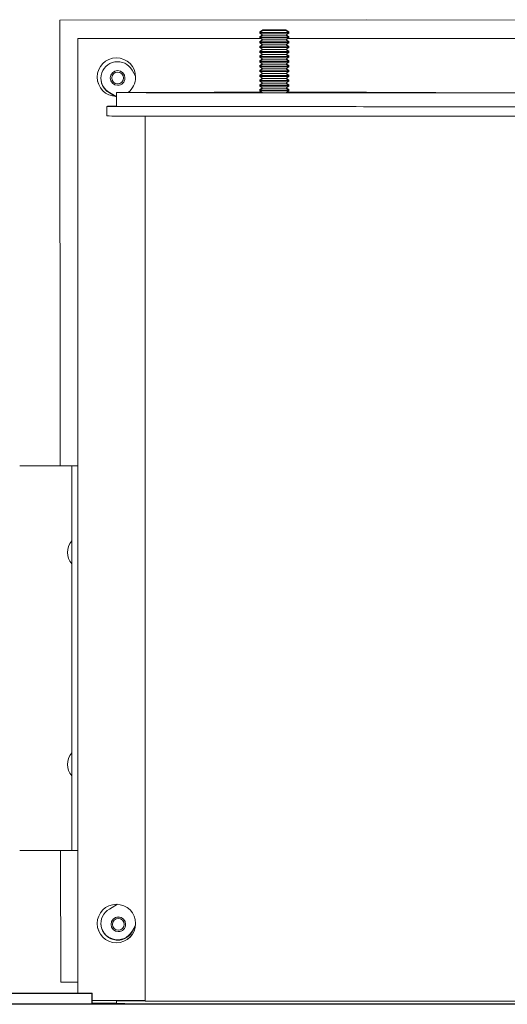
# Model space of a CAD drawing. Header units: inches. Extents: x 1 to 669, y 0 to 417.
# Tile 124 of 256: x 55.51 to 61.85, y 372.61 to 385.41. Entities that reach past the tile are written whole.
import ezdxf

# ---------------------------------------------------------------- set-up
doc = ezdxf.new("R2010")
doc.units = ezdxf.units.IN
doc.header["$LTSCALE"] = 12
doc.header["$MEASUREMENT"] = 0
doc.layers.add('X', color=1, linetype='CONTINUOUS')

msp = doc.modelspace()

# ---------------------------------------------------------------- linework, layer by layer
at = {"layer": 'X', "lineweight": 0}
for p, q in [((56.02944, 385.40413), (64.51432, 385.41142)), ((56.02944, 385.40434), (60.01432, 385.40766)), ((56.02944, 385.40413), (56.02944, 385.40434)), ((56.03428, 379.61268), (56.02944, 385.40413)), ((58.66693, 385.27865), (58.62968, 385.25257)), ((58.66693, 385.2729), (58.62968, 385.24682)), ((58.62968, 385.25257), (58.62968, 385.24682)), ((58.62968, 385.24682), (58.62968, 385.23648)), ((58.66693, 385.2104), (58.62968, 385.23648)), ((58.66282, 385.21328), (58.62968, 385.19007)), ((58.66693, 385.2104), (58.62968, 385.18432)), ((58.62968, 385.19007), (58.62968, 385.18432)), ((58.62968, 385.18432), (58.62968, 385.17398)), ((58.66693, 385.1479), (58.62968, 385.17398)), ((58.96743, 385.27865), (59.00468, 385.25257)), ((58.96743, 385.2729), (59.00468, 385.24682)), ((58.96743, 385.2104), (59.00468, 385.23648)), ((58.96743, 385.2104), (59.00468, 385.18432)), ((58.96743, 385.1479), (59.00468, 385.17398)), ((58.97153, 385.21328), (59.00468, 385.19007)), ((59.00468, 385.25257), (59.00468, 385.24682)), ((59.00468, 385.24682), (59.00468, 385.23648)), ((59.00468, 385.19007), (59.00468, 385.18432)), ((59.00468, 385.18432), (59.00468, 385.17398)), ((56.26432, 385.16509), (58.64238, 385.16509)), ((56.26432, 385.16509), (56.26432, 385.16494)), ((56.26432, 385.16494), (58.64259, 385.16494)), ((56.26432, 372.76094), (56.26432, 385.16494)), ((58.66282, 385.15078), (58.62968, 385.12757)), ((58.66693, 385.1479), (58.62968, 385.12182)), ((58.62968, 385.12757), (58.62968, 385.12182)), ((58.62968, 385.12182), (58.62968, 385.11148)), ((58.66693, 385.0854), (58.62968, 385.11148)), ((58.66282, 385.08828), (58.62968, 385.06507)), ((58.66693, 385.0854), (58.62968, 385.05932)), ((58.62968, 385.06507), (58.62968, 385.05932)), ((58.62968, 385.05932), (58.62968, 385.04898)), ((58.66693, 385.0229), (58.62968, 385.04898)), ((58.96743, 385.1479), (59.00468, 385.12182)), ((58.96743, 385.0854), (59.00468, 385.11148)), ((58.96743, 385.0854), (59.00468, 385.05932)), ((58.96743, 385.0229), (59.00468, 385.04898)), ((58.97153, 385.15078), (59.00468, 385.12757)), ((58.97153, 385.08828), (59.00468, 385.06507)), ((58.99176, 385.16494), (62.08801, 385.16496)), ((58.99197, 385.16509), (60.01432, 385.16509)), ((59.00468, 385.12757), (59.00468, 385.12182)), ((59.00468, 385.12182), (59.00468, 385.11148)), ((59.00468, 385.06507), (59.00468, 385.05932)), ((59.00468, 385.05932), (59.00468, 385.04898)), ((58.66282, 385.02578), (58.62968, 385.00257)), ((58.66693, 385.0229), (58.62968, 384.99682)), ((58.62968, 385.00257), (58.62968, 384.99682)), ((58.62968, 384.99682), (58.62968, 384.98648)), ((58.66693, 384.9604), (58.62968, 384.98648)), ((58.66282, 384.96328), (58.62968, 384.94007)), ((58.66693, 384.9604), (58.62968, 384.93432)), ((58.62968, 384.94007), (58.62968, 384.93432)), ((58.62968, 384.93432), (58.62968, 384.92398)), ((58.66693, 384.8979), (58.62968, 384.92398)), ((58.96743, 385.0229), (59.00468, 384.99682)), ((58.96743, 384.9604), (59.00468, 384.98648)), ((58.96743, 384.9604), (59.00468, 384.93432)), ((58.96743, 384.8979), (59.00468, 384.92398)), ((58.97153, 385.02578), (59.00468, 385.00257)), ((58.97153, 384.96328), (59.00468, 384.94007)), ((59.00468, 385.00257), (59.00468, 384.99682)), ((59.00468, 384.99682), (59.00468, 384.98648)), ((59.00468, 384.94007), (59.00468, 384.93432)), ((59.00468, 384.93432), (59.00468, 384.92398)), ((58.66282, 384.90078), (58.62968, 384.87757)), ((58.66693, 384.8979), (58.62968, 384.87182)), ((58.62968, 384.87757), (58.62968, 384.87182)), ((58.62968, 384.87182), (58.62968, 384.86148)), ((58.66693, 384.8354), (58.62968, 384.86148)), ((58.66282, 384.83828), (58.62968, 384.81507)), ((58.66693, 384.8354), (58.62968, 384.80932)), ((58.62968, 384.81507), (58.62968, 384.80932)), ((58.62968, 384.80932), (58.62968, 384.79898)), ((58.66693, 384.7729), (58.62968, 384.79898)), ((58.96743, 384.8979), (59.00468, 384.87182)), ((58.96743, 384.8354), (59.00468, 384.86148)), ((58.96743, 384.8354), (59.00468, 384.80932)), ((58.96743, 384.7729), (59.00468, 384.79898)), ((58.97153, 384.90078), (59.00468, 384.87757)), ((58.97153, 384.83828), (59.00468, 384.81507)), ((59.00468, 384.87757), (59.00468, 384.87182)), ((59.00468, 384.87182), (59.00468, 384.86148)), ((59.00468, 384.81507), (59.00468, 384.80932)), ((59.00468, 384.80932), (59.00468, 384.79898)), ((57.01408, 384.67588), (56.9683, 384.75639)), ((58.66282, 384.77578), (58.62968, 384.75257)), ((58.66693, 384.7729), (58.62968, 384.74682)), ((58.62968, 384.75257), (58.62968, 384.74682)), ((58.62968, 384.74682), (58.62968, 384.73648)), ((58.66693, 384.7104), (58.62968, 384.73648)), ((58.66282, 384.71328), (58.62968, 384.69007)), ((58.66693, 384.7104), (58.62968, 384.68432)), ((58.62968, 384.69007), (58.62968, 384.68432)), ((58.62968, 384.68432), (58.62968, 384.67398)), ((58.66693, 384.6479), (58.62968, 384.67398)), ((58.96743, 384.7729), (59.00468, 384.74682)), ((58.96743, 384.7104), (59.00468, 384.73648)), ((58.96743, 384.7104), (59.00468, 384.68432)), ((58.96743, 384.6479), (59.00468, 384.67398)), ((58.97153, 384.77578), (59.00468, 384.75257)), ((58.97153, 384.71328), (59.00468, 384.69007)), ((59.00468, 384.75257), (59.00468, 384.74682)), ((59.00468, 384.74682), (59.00468, 384.73648)), ((59.00468, 384.69007), (59.00468, 384.68432)), ((59.00468, 384.68432), (59.00468, 384.67398)), ((56.68507, 384.65475), (56.68507, 384.65476)), ((56.68507, 384.65473), (56.68507, 384.65473)), ((56.68507, 384.6547), (56.68507, 384.65471)), ((56.68507, 384.65468), (56.68507, 384.65468)), ((56.68507, 384.65465), (56.68507, 384.65466)), ((56.68507, 384.65463), (56.68507, 384.65463)), ((56.68507, 384.6546), (56.68507, 384.65461)), ((56.68507, 384.65458), (56.68507, 384.65458)), ((56.68507, 384.65455), (56.68507, 384.65456)), ((56.68507, 384.65453), (56.68507, 384.65453)), ((56.68507, 384.6545), (56.68507, 384.65451)), ((56.68507, 384.65448), (56.68507, 384.65448)), ((56.68507, 384.65445), (56.68507, 384.65446)), ((56.68507, 384.65443), (56.68507, 384.65443)), ((56.68507, 384.6544), (56.68507, 384.6544)), ((56.68507, 384.65438), (56.68507, 384.65438)), ((56.68507, 384.65435), (56.68507, 384.65435)), ((56.68507, 384.65433), (56.68507, 384.65433)), ((56.68507, 384.6543), (56.68507, 384.6543)), ((56.68507, 384.65427), (56.68507, 384.65428)), ((56.68507, 384.65425), (56.68507, 384.65425)), ((56.68507, 384.65422), (56.68507, 384.65423)), ((56.68507, 384.6542), (56.68507, 384.6542)), ((56.68507, 384.65417), (56.68507, 384.65418)), ((56.68507, 384.65415), (56.68507, 384.65415)), ((56.87507, 384.65475), (56.87507, 384.65476)), ((56.87507, 384.65473), (56.87507, 384.65473)), ((56.87507, 384.6547), (56.87507, 384.65471)), ((56.87507, 384.65468), (56.87507, 384.65468)), ((56.87507, 384.65465), (56.87507, 384.65466)), ((56.87507, 384.65463), (56.87507, 384.65463)), ((56.87507, 384.6546), (56.87507, 384.65461)), ((56.87507, 384.65458), (56.87507, 384.65458)), ((56.87507, 384.65455), (56.87507, 384.65456)), ((56.87507, 384.65453), (56.87507, 384.65453)), ((56.87507, 384.6545), (56.87507, 384.65451)), ((56.87507, 384.65448), (56.87507, 384.65448)), ((56.87507, 384.65445), (56.87507, 384.65446)), ((56.87507, 384.65443), (56.87507, 384.65443)), ((56.87507, 384.6544), (56.87507, 384.6544)), ((56.87507, 384.65438), (56.87507, 384.65438)), ((56.87507, 384.65435), (56.87507, 384.65435)), ((56.87507, 384.65433), (56.87507, 384.65433)), ((56.87507, 384.6543), (56.87507, 384.6543)), ((56.87507, 384.65427), (56.87507, 384.65428)), ((56.87507, 384.65425), (56.87507, 384.65425)), ((56.87507, 384.65422), (56.87507, 384.65423)), ((56.87507, 384.6542), (56.87507, 384.6542)), ((56.87507, 384.65417), (56.87507, 384.65418)), ((56.87507, 384.65415), (56.87507, 384.65415)), ((58.66282, 384.65078), (58.62968, 384.62757)), ((58.66693, 384.6479), (58.62968, 384.62182)), ((58.62968, 384.62757), (58.62968, 384.62182)), ((58.62968, 384.62182), (58.62968, 384.61148)), ((58.66693, 384.5854), (58.62968, 384.61148)), ((58.66282, 384.58828), (58.62968, 384.56507)), ((58.66693, 384.5854), (58.62968, 384.55932)), ((58.62968, 384.56507), (58.62968, 384.55932)), ((58.62968, 384.55932), (58.62968, 384.54898)), ((58.66693, 384.5229), (58.62968, 384.54898)), ((58.96743, 384.6479), (59.00468, 384.62182)), ((58.96743, 384.5854), (59.00468, 384.61148)), ((58.96743, 384.5854), (59.00468, 384.55932)), ((58.96743, 384.5229), (59.00468, 384.54898)), ((58.97153, 384.65078), (59.00468, 384.62757)), ((58.97153, 384.58828), (59.00468, 384.56507)), ((59.00468, 384.62757), (59.00468, 384.62182)), ((59.00468, 384.62182), (59.00468, 384.61148)), ((59.00468, 384.56507), (59.00468, 384.55932)), ((59.00468, 384.55932), (59.00468, 384.54898)), ((56.76347, 384.41509), (56.67304, 384.46651)), ((56.67304, 384.46643), (56.76332, 384.41509)), ((56.75375, 384.41531), (56.67304, 384.4612)), ((56.67304, 384.46112), (56.75359, 384.41532)), ((56.76432, 384.28528), (56.76432, 384.46458)), ((58.66282, 384.52578), (58.62968, 384.50257)), ((58.66693, 384.5229), (58.62968, 384.49682)), ((58.62968, 384.50257), (58.62968, 384.49682)), ((58.62968, 384.49682), (58.62968, 384.48648)), ((58.6653, 384.46154), (58.62968, 384.48648)), ((58.96743, 384.5229), (59.00468, 384.49682)), ((58.96906, 384.46155), (59.00468, 384.48648)), ((58.97153, 384.52578), (59.00468, 384.50257)), ((59.00468, 384.50257), (59.00468, 384.49682)), ((59.00468, 384.49682), (59.00468, 384.48648)), ((56.63932, 384.16028), (56.63932, 384.28528)), ((57.13932, 384.15834), (57.13932, 384.15564)), ((57.13932, 372.65564), (57.13932, 384.15564)), ((57.21402, 384.15821), (57.21402, 384.15564)), ((57.21932, 384.1582), (57.21932, 384.15562)), ((57.21932, 384.15562), (61.59469, 384.15562)), ((57.24402, 384.15561), (61.64049, 384.15561)), ((57.24402, 384.15555), (67.28462, 384.15555)), ((56.05834, 379.61268), (55.50694, 379.61268)), ((56.18334, 379.61268), (56.05834, 379.61268)), ((56.18334, 379.61268), (56.18334, 374.61268)), ((56.26432, 379.61268), (56.18334, 379.61268)), ((56.05834, 374.61268), (55.50694, 374.61268)), ((56.03987, 372.90414), (56.03845, 374.61268)), ((56.18334, 374.61268), (56.05834, 374.61268)), ((56.26432, 374.61268), (56.18334, 374.61268)), ((56.78046, 373.91442), (56.67304, 373.85334)), ((56.69425, 373.65476), (56.69425, 373.65477)), ((56.69425, 373.65474), (56.69425, 373.65474)), ((56.69425, 373.65471), (56.69425, 373.65472)), ((56.69425, 373.65469), (56.69425, 373.65469)), ((56.69425, 373.65466), (56.69425, 373.65467)), ((56.69425, 373.65464), (56.69425, 373.65464)), ((56.69425, 373.65461), (56.69425, 373.65461)), ((56.69425, 373.65459), (56.69425, 373.65459)), ((56.69425, 373.65456), (56.69425, 373.65456)), ((56.69425, 373.65454), (56.69425, 373.65454)), ((56.69425, 373.65451), (56.69425, 373.65451)), ((56.69425, 373.65448), (56.69425, 373.65449)), ((56.69425, 373.65446), (56.69425, 373.65446)), ((56.69425, 373.65443), (56.69425, 373.65444)), ((56.69425, 373.65441), (56.69425, 373.65441)), ((56.69425, 373.65438), (56.69425, 373.65439)), ((56.69425, 373.65436), (56.69425, 373.65436)), ((56.69425, 373.65433), (56.69425, 373.65434)), ((56.69425, 373.65431), (56.69425, 373.65431)), ((56.69425, 373.65428), (56.69425, 373.65429)), ((56.69425, 373.65426), (56.69425, 373.65426)), ((56.69425, 373.65423), (56.69425, 373.65424)), ((56.69425, 373.65421), (56.69425, 373.65421)), ((56.69425, 373.65418), (56.69425, 373.65419)), ((56.69425, 373.65416), (56.69425, 373.65416)), ((56.88425, 373.65476), (56.88425, 373.65477)), ((56.88425, 373.65474), (56.88425, 373.65474)), ((56.88425, 373.65471), (56.88425, 373.65472)), ((56.88425, 373.65469), (56.88425, 373.65469)), ((56.88425, 373.65466), (56.88425, 373.65467)), ((56.88425, 373.65464), (56.88425, 373.65464)), ((56.88425, 373.65461), (56.88425, 373.65461)), ((56.88425, 373.65459), (56.88425, 373.65459)), ((56.88425, 373.65456), (56.88425, 373.65456)), ((56.88425, 373.65454), (56.88425, 373.65454)), ((56.88425, 373.65451), (56.88425, 373.65451)), ((56.88425, 373.65448), (56.88425, 373.65449)), ((56.88425, 373.65446), (56.88425, 373.65446)), ((56.88425, 373.65443), (56.88425, 373.65444)), ((56.88425, 373.65441), (56.88425, 373.65441)), ((56.88425, 373.65438), (56.88425, 373.65439)), ((56.88425, 373.65436), (56.88425, 373.65436)), ((56.88425, 373.65433), (56.88425, 373.65434)), ((56.88425, 373.65431), (56.88425, 373.65431)), ((56.88425, 373.65428), (56.88425, 373.65429)), ((56.88425, 373.65426), (56.88425, 373.65426)), ((56.88425, 373.65423), (56.88425, 373.65424)), ((56.88425, 373.65421), (56.88425, 373.65421)), ((56.88425, 373.65418), (56.88425, 373.65419)), ((56.88425, 373.65416), (56.88425, 373.65416)), ((57.01331, 373.64261), (56.9683, 373.56346)), ((56.9683, 373.56338), (57.0133, 373.64251)), ((57.01264, 373.63613), (56.9683, 373.55816)), ((56.9683, 373.55807), (57.01263, 373.63602)), ((56.26432, 372.90433), (56.03987, 372.90414)), ((51.0125, 372.76348), (56.45045, 372.76085)), ((56.45045, 372.76085), (56.44695, 372.75638)), ((56.45045, 372.62635), (56.45045, 372.76085)), ((51.00695, 372.75638), (56.44695, 372.75638)), ((55.88519, 372.75732), (55.8847, 372.75669)), ((55.8847, 372.75669), (56.2597, 372.75669)), ((56.26019, 372.75732), (55.88519, 372.75732)), ((55.88519, 372.75669), (55.88519, 372.75732)), ((55.88714, 372.75982), (55.88665, 372.7592)), ((55.88665, 372.7592), (56.26165, 372.7592)), ((56.26214, 372.75982), (55.88714, 372.75982)), ((55.88714, 372.7592), (55.88714, 372.75982)), ((56.2597, 372.75669), (56.26019, 372.75732)), ((56.26165, 372.7592), (56.26214, 372.75982)), ((56.44695, 372.62188), (56.44695, 372.75638)), ((57.13932, 372.66494), (56.45045, 372.66494)), ((56.76422, 372.62438), (56.76422, 372.66028)), ((57.24402, 372.65555), (67.28462, 372.65555)), ((51.00695, 372.62188), (56.44695, 372.62188)), ((56.45045, 372.62635), (56.44695, 372.62188))]:
    msp.add_line(p, q, dxfattribs=at)
for centre in [(56.36914, 378.48817), (56.36914, 375.73226)]:
    msp.add_arc(centre, 0.23868, 141.11868, 218.88132, dxfattribs=at)
at = {"layer": 'X', "lineweight": 0, "extrusion": (-4.20726e-30, -1.90147e-40, -1)}
for centre in [(58.81718, 385.24682), (58.81718, 385.18432), (58.81718, 385.05932), (58.81718, 384.87182), (58.81718, 384.80932), (58.81718, 384.55932), (58.81718, 384.49682)]:
    msp.add_ellipse(centre, major_axis=(-0.1875, 0), ratio=0.00083443, start_param=-1.57079633, end_param=0.00119169, dxfattribs=at)
at = {"layer": 'X', "lineweight": 0, "extrusion": (0, 0, -1)}
for centre, major_axis, start_param, end_param in [((58.81718, 385.25257), (-0.1875, 0), -0.29593359, 0.00119169), ((58.81718, 385.19007), (-0.1875, 0), -0.29593359, 0.00119169), ((58.81718, 385.2104), (0.15025, 0), 0.00119169, 3.14040096), ((58.81718, 385.23648), (0.1875, 0), 0, 1.57079633), ((58.81718, 385.17398), (0.1875, 0), 0, 1.57079633), ((58.81718, 385.25257), (0.1875, 0), -0.00119169, 0), ((58.81718, 385.24682), (0.1875, 0), -0.00119169, 0), ((58.81718, 385.19007), (0.1875, 0), -0.00119169, 0), ((58.81718, 385.18432), (0.1875, 0), -0.00119169, 0), ((58.81718, 385.12757), (-0.1875, 0), -0.29593359, 0.00119169), ((58.81718, 385.06507), (-0.1875, 0), -0.29593359, 0.00119169), ((58.81718, 385.1479), (0.15025, 0), 0.00119169, 3.14040096), ((58.81718, 385.0854), (0.15025, 0), 0.00119169, 3.14040096), ((58.81718, 385.12182), (0.1875, 0), 0, 1.57079633), ((58.81718, 385.11148), (0.1875, 0), 0, 1.57079633), ((58.81718, 385.05932), (0.1875, 0), 0, 1.57079633), ((58.81718, 385.04898), (0.1875, 0), 0, 1.57079633), ((58.81718, 385.12757), (0.1875, 0), -0.00119169, 0), ((58.81718, 385.12182), (0.1875, 0), -0.00119169, 0), ((58.81718, 385.06507), (0.1875, 0), -0.00119169, 0), ((58.81718, 385.05932), (0.1875, 0), -0.00119169, 0), ((58.81718, 384.93432), (-0.1875, 0), -1.57079633, 0.00119169), ((58.81718, 385.00257), (-0.1875, 0), -0.29593359, 0.00119169), ((58.81718, 384.94007), (-0.1875, 0), -0.29593359, 0.00119169), ((58.81718, 385.0229), (0.15025, 0), 0.00119169, 3.14040096), ((58.81718, 384.9604), (0.15025, 0), 0.00119169, 3.14040096), ((58.81718, 384.98648), (0.1875, 0), 0, 1.57079633), ((58.81718, 384.93432), (0.1875, 0), 0, 1.57079633), ((58.81718, 384.92398), (0.1875, 0), 0, 1.57079633), ((58.81718, 385.00257), (0.1875, 0), -0.00119169, 0), ((58.81718, 384.99682), (0.1875, 0), -0.00119169, 0), ((58.81718, 384.94007), (0.1875, 0), -0.00119169, 0), ((58.81718, 384.93432), (0.1875, 0), -0.00119169, 0), ((58.81718, 384.87757), (-0.1875, 0), -0.29593359, 0.00119169), ((58.81718, 384.81507), (-0.1875, 0), -0.29593359, 0.00119169), ((58.81718, 384.8979), (0.15025, 0), 0.00119169, 3.14040096), ((58.81718, 384.8354), (0.15025, 0), 0.00119169, 3.14040096), ((58.81718, 384.86148), (0.1875, 0), 0, 1.57079633), ((58.81718, 384.79898), (0.1875, 0), 0, 1.57079633), ((58.81718, 384.87757), (0.1875, 0), -0.00119169, 0), ((58.81718, 384.87182), (0.1875, 0), -0.00119169, 0), ((58.81718, 384.81507), (0.1875, 0), -0.00119169, 0), ((58.81718, 384.80932), (0.1875, 0), -0.00119169, 0), ((58.81718, 384.75257), (-0.1875, 0), -0.29593359, 0.00119169), ((58.81718, 384.69007), (-0.1875, 0), -0.29593359, 0.00119169), ((58.81718, 384.7729), (0.15025, 0), 0.00119169, 3.14040096), ((58.81718, 384.7104), (0.15025, 0), 0.00119169, 3.14040096), ((58.81718, 384.74682), (0.1875, 0), 0, 1.57079633), ((58.81718, 384.67398), (0.1875, 0), 0, 1.57079633), ((58.81718, 384.75257), (0.1875, 0), -0.00119169, 0), ((58.81718, 384.74682), (0.1875, 0), -0.00119169, 0), ((58.81718, 384.69007), (0.1875, 0), -0.00119169, 0), ((58.81718, 384.68432), (0.1875, 0), -0.00119169, 0), ((58.81718, 384.62182), (-0.1875, 0), -1.57079633, 0.00119169), ((58.81718, 384.62757), (-0.1875, 0), -0.29593359, 0.00119169), ((58.81718, 384.56507), (-0.1875, 0), -0.29593359, 0.00119169), ((58.81718, 384.6479), (0.15025, 0), 0.00119169, 3.14040096), ((58.81718, 384.5854), (0.15025, 0), 0.00119169, 3.14040096), ((58.81718, 384.62182), (0.1875, 0), 0, 1.57079633), ((58.81718, 384.61148), (0.1875, 0), 0, 1.57079633), ((58.81718, 384.54898), (0.1875, 0), 0, 1.57079633), ((58.81718, 384.62757), (0.1875, 0), -0.00119169, 0), ((58.81718, 384.62182), (0.1875, 0), -0.00119169, 0), ((58.81718, 384.56507), (0.1875, 0), -0.00119169, 0), ((58.81718, 384.55932), (0.1875, 0), -0.00119169, 0), ((62.26432, 384.46458), (5.5, 0), -0.85521563, 3.14387776), ((62.26432, 384.46458), (-5.5, 0), 0.00228511, 0.85521563), ((57.38933, 384.46459), (-0.25, 0), -7.85169653, -1.56851122), ((58.80931, 384.46171), (-0.25, 0), -2.35390938, 0.95456413), ((58.82506, 384.46746), (-0.25, 0), -0.78311306, 0.83152077), ((58.81718, 384.50257), (-0.1875, 0), -0.29593359, 0.00119169), ((58.82506, 384.46746), (-0.25, 0), -0.83390415, -0.78311306), ((58.81718, 384.5229), (0.15025, 0), 0.00119169, 3.14040096), ((58.81718, 384.49682), (0.1875, 0), 0, 1.57079633), ((58.81718, 384.48648), (0.1875, 0), 0, 1.57079633), ((58.80931, 384.46171), (0.25, 0), -0.87518925, 0.78768327), ((58.82506, 384.46746), (0.25, 0), -0.91381792, 0.9162013), ((62.26432, 384.46458), (5.5, 0), -2.21104565, -1.9922539), ((58.81718, 384.50257), (0.1875, 0), -0.00119169, 0), ((58.81718, 384.49682), (0.1875, 0), -0.00119169, 0), ((62.26432, 384.46458), (-2.265, 0), -1.50221128, 0.00228511), ((62.26432, 384.46458), (-2.265, 0), 0.00228511, 0.11515068), ((62.26432, 384.28528), (5.625, 0), -0.21121088, 3.14387776), ((62.26432, 384.28528), (-5.625, 0), 0.00228511, 0.21121088), ((61.62382, 372.62385), (7.844, 0), -2.29099314, -2.23894123)]:
    msp.add_ellipse(centre, major_axis=major_axis, ratio=0.00083443, start_param=start_param, end_param=end_param, dxfattribs=at)
at = {"layer": 'X', "lineweight": 0, "extrusion": (8.41452e-30, -3.83995e-40, -1)}
for centre in [(58.81718, 385.23648), (58.81718, 385.17398), (58.81718, 384.98648), (58.81718, 384.92398), (58.81718, 384.86148), (58.81718, 384.79898), (58.81718, 384.61148), (58.81718, 384.54898)]:
    msp.add_ellipse(centre, major_axis=(-0.1875, 0), ratio=0.00083443, start_param=-1.57079633, end_param=0, dxfattribs=at)
at = {"layer": 'X', "lineweight": 0, "extrusion": (1.84582e-31, -3.96274e-44, -1)}
for centre in [(58.81718, 385.27865), (58.81718, 385.2729)]:
    msp.add_ellipse(centre, major_axis=(-0.15025, 0), ratio=0.00083443, start_param=-3.14159265, end_param=3.14159265, dxfattribs=at)
at = {"layer": 'X', "lineweight": 0, "extrusion": (-9.26912e-30, 2.38978e-42, -1)}
for centre in [(58.81718, 385.24682), (58.81718, 385.18432), (58.81718, 384.99682), (58.81718, 384.87182), (58.81718, 384.80932), (58.81718, 384.68432), (58.81718, 384.55932)]:
    msp.add_ellipse(centre, major_axis=(0.1875, 0), ratio=0.00083443, start_param=0, end_param=1.57079633, dxfattribs=at)
at = {"layer": 'X', "lineweight": 0, "extrusion": (-1.85119e-28, 1.69954e-38, -1)}
for centre in [(58.81718, 385.25257), (58.81718, 384.94007)]:
    msp.add_ellipse(centre, major_axis=(0.1875, 0), ratio=0.00083443, start_param=0, end_param=0.29593359, dxfattribs=at)
at = {"layer": 'X', "lineweight": 0, "extrusion": (-2.01948e-28, 7.35693e-38, -1)}
msp.add_ellipse((58.81718, 385.19007), major_axis=(0.1875, 0), ratio=0.00083443, start_param=0, end_param=0.29593359, dxfattribs=at)
at = {"layer": 'X', "lineweight": 0, "extrusion": (-8.41452e-30, 3.83995e-40, -1)}
for centre in [(58.81718, 385.12182), (58.81718, 384.74682)]:
    msp.add_ellipse(centre, major_axis=(-0.1875, 0), ratio=0.00083443, start_param=-1.57079633, end_param=0.00119169, dxfattribs=at)
at = {"layer": 'X', "lineweight": 0, "extrusion": (6.86966e-30, -1.51082e-42, -1)}
for centre in [(58.81718, 385.11148), (58.81718, 385.04898), (58.81718, 384.73648), (58.81718, 384.67398), (58.81718, 384.48648)]:
    msp.add_ellipse(centre, major_axis=(-0.1875, 0), ratio=0.00083443, start_param=-1.57079633, end_param=0, dxfattribs=at)
at = {"layer": 'X', "lineweight": 0, "extrusion": (-1.98661e-28, 2.01787e-40, -1)}
msp.add_ellipse((58.81718, 385.12757), major_axis=(0.1875, 0), ratio=0.00083443, start_param=0, end_param=0.29593359, dxfattribs=at)
at = {"layer": 'X', "lineweight": 0, "extrusion": (-2.01948e-28, 1.28606e-37, -1)}
msp.add_ellipse((58.81718, 385.06507), major_axis=(0.1875, 0), ratio=0.00083443, start_param=0, end_param=0.29593359, dxfattribs=at)
at = {"layer": 'X', "lineweight": 0, "extrusion": (-2.13135e-31, 2.49909e-16, -1)}
msp.add_ellipse((56.76432, 384.66494), major_axis=(-0.25, 0), ratio=0.99999965, start_param=-1.57079633, end_param=3.14159265, dxfattribs=at)
at = {"layer": 'X', "lineweight": 0, "extrusion": (-8.41452e-30, -7.62439e-40, -1)}
for centre in [(58.81718, 384.99682), (58.81718, 384.68432)]:
    msp.add_ellipse(centre, major_axis=(-0.1875, 0), ratio=0.00083443, start_param=-1.57079633, end_param=0.00119169, dxfattribs=at)
at = {"layer": 'X', "lineweight": 0, "extrusion": (-2.01948e-28, 1.85481e-38, -1)}
msp.add_ellipse((58.81718, 385.00257), major_axis=(0.1875, 0), ratio=0.00083443, start_param=0, end_param=0.29593359, dxfattribs=at)
at = {"layer": 'X', "lineweight": 0}
for centre, major_axis, ratio, start_param, end_param in [((56.78007, 384.64935), (-0.21654, 0), 0.99999965, -2.62456958, 1.05377325), ((56.78007, 384.65466), (-0.21654, 0), 0.99999965, 0.01225126, 1.05377325), ((57.24402, 384.15564), (-0.1047, 0), 0.00083443, 0, 1.57079633), ((57.24402, 384.15564), (-0.03, 0), 0.00083443, 0, 1.57079633), ((56.78007, 373.66511), (-0.21654, 0), 0.99999965, -1.05377325, 2.62456958), ((56.78007, 373.67041), (-0.21654, 0), 0.99999965, 0.01225126, 2.62456958), ((62.26432, 372.66028), (-5.5001, 0), 0.00083443, -0.37145216, 0.37145216), ((57.24402, 372.65564), (-0.1047, 0), 0.00083443, 0, 1.57079633), ((62.87626, 372.62267), (-9.2286, 0), 0.00083443, 0.10212017, 1.57079633), ((62.87626, 372.62267), (-9.124, 0), 0.00083443, 0.10330262, 1.57079633), ((62.26432, 372.62438), (-5.5001, 0), 0.00083443, 0, 3.14159265)]:
    msp.add_ellipse(centre, major_axis=major_axis, ratio=ratio, start_param=start_param, end_param=end_param, dxfattribs=at)
at = {"layer": 'X', "lineweight": 0, "extrusion": (-2.01948e-28, -1.28203e-37, -1)}
msp.add_ellipse((58.81718, 384.87757), major_axis=(0.1875, 0), ratio=0.00083443, start_param=0, end_param=0.29593359, dxfattribs=at)
at = {"layer": 'X', "lineweight": 0, "extrusion": (-1.34632e-28, -1.09921e-37, -1)}
msp.add_ellipse((58.81718, 384.81507), major_axis=(0.1875, 0), ratio=0.00083443, start_param=0, end_param=0.29593359, dxfattribs=at)
at = {"layer": 'X', "lineweight": 0, "extrusion": (-3.35565e-30, 2.49909e-16, -1)}
msp.add_ellipse((56.76432, 384.66509), major_axis=(-0.25, 0), ratio=0.99999965, start_param=-1.57079633, end_param=-0.00029923, dxfattribs=at)
at = {"layer": 'X', "lineweight": 0, "extrusion": (-1.19103e-24, 2.49937e-16, -1)}
msp.add_ellipse((56.78007, 384.65415), major_axis=(-0.095, 0), ratio=0.99999965, start_param=-1.57163076, end_param=3.14075822, dxfattribs=at)
at = {"layer": 'X', "lineweight": 0, "extrusion": (-5.08451e-24, 2.49937e-16, -1)}
for centre in [(56.78007, 384.65475), (56.78007, 384.65465), (56.78925, 373.65476), (56.78925, 373.65456), (56.78925, 373.65428)]:
    msp.add_ellipse(centre, major_axis=(-0.095, 0), ratio=0.99999965, start_param=-0.00013296, end_param=3.14075822, dxfattribs=at)
at = {"layer": 'X', "lineweight": 0, "extrusion": (-5.08438e-24, 2.49937e-16, -1)}
for centre in [(56.78007, 384.65473), (56.78007, 384.65468), (56.78007, 384.65453), (56.78007, 384.65433), (56.78007, 384.6542), (56.78925, 373.65436), (56.78925, 373.65426)]:
    msp.add_ellipse(centre, major_axis=(-0.095, 0), ratio=0.99999965, start_param=-0.00013296, end_param=3.14075822, dxfattribs=at)
at = {"layer": 'X', "lineweight": 0, "extrusion": (-5.08441e-24, 2.49937e-16, -1)}
for centre in [(56.78007, 384.6547), (56.78925, 373.65471), (56.78925, 373.65423)]:
    msp.add_ellipse(centre, major_axis=(-0.095, 0), ratio=0.99999965, start_param=-0.00013296, end_param=3.14075822, dxfattribs=at)
at = {"layer": 'X', "lineweight": 0, "extrusion": (-5.08439e-24, 2.49937e-16, -1)}
for centre in [(56.78007, 384.65463), (56.78007, 384.6546), (56.78007, 384.65458), (56.78007, 384.65455), (56.78007, 384.6545), (56.78007, 384.65445), (56.78007, 384.65443), (56.78007, 384.6544), (56.78007, 384.65438), (56.78007, 384.65435), (56.78007, 384.6543), (56.78007, 384.65425), (56.78007, 384.65422), (56.78007, 384.65417), (56.78925, 373.65474), (56.78925, 373.65469), (56.78925, 373.65466), (56.78925, 373.65464), (56.78925, 373.65454), (56.78925, 373.65451), (56.78925, 373.65448), (56.78925, 373.65438), (56.78925, 373.65433), (56.78925, 373.65431), (56.78925, 373.65421), (56.78925, 373.65418)]:
    msp.add_ellipse(centre, major_axis=(-0.095, 0), ratio=0.99999965, start_param=-0.00013296, end_param=3.14075822, dxfattribs=at)
at = {"layer": 'X', "lineweight": 0, "extrusion": (-5.08453e-24, 2.49937e-16, -1)}
for centre in [(56.78007, 384.65448), (56.78007, 384.65427), (56.78925, 373.65461), (56.78925, 373.65441)]:
    msp.add_ellipse(centre, major_axis=(-0.095, 0), ratio=0.99999965, start_param=-0.00013296, end_param=3.14075822, dxfattribs=at)
at = {"layer": 'X', "lineweight": 0, "extrusion": (-1.70931e-33, 2.49937e-16, -1)}
for centre in [(56.78007, 384.65476), (56.78007, 384.65446)]:
    msp.add_ellipse(centre, major_axis=(-0.095, 0), ratio=0.99999965, start_param=0, end_param=3.14079535, dxfattribs=at)
at = {"layer": 'X', "lineweight": 0, "extrusion": (-2.16371e-35, 2.49937e-16, -1)}
for centre in [(56.78007, 384.65473), (56.78007, 384.6544), (56.78007, 384.65425), (56.78925, 373.65474), (56.78925, 373.65459)]:
    msp.add_ellipse(centre, major_axis=(-0.095, 0), ratio=0.99999965, start_param=0, end_param=3.14079535, dxfattribs=at)
at = {"layer": 'X', "lineweight": 0, "extrusion": (-2.0521e-32, 2.49937e-16, -1)}
for centre in [(56.78007, 384.65471), (56.78007, 384.65456), (56.78007, 384.65438), (56.78007, 384.65423)]:
    msp.add_ellipse(centre, major_axis=(-0.095, 0), ratio=0.99999965, start_param=0, end_param=3.14079535, dxfattribs=at)
at = {"layer": 'X', "lineweight": 0, "extrusion": (-4.10204e-32, 2.49937e-16, -1)}
for centre in [(56.78007, 384.65468), (56.78007, 384.65453), (56.78007, 384.6542), (56.78925, 373.65421)]:
    msp.add_ellipse(centre, major_axis=(-0.095, 0), ratio=0.99999965, start_param=0, end_param=3.14079535, dxfattribs=at)
at = {"layer": 'X', "lineweight": 0, "extrusion": (-3.93327e-32, 2.49937e-16, -1)}
for centre in [(56.78007, 384.65466), (56.78007, 384.65448), (56.78007, 384.65433), (56.78925, 373.65467), (56.78925, 373.65449), (56.78925, 373.65419)]:
    msp.add_ellipse(centre, major_axis=(-0.095, 0), ratio=0.99999965, start_param=0, end_param=3.14079535, dxfattribs=at)
at = {"layer": 'X', "lineweight": 0, "extrusion": (-5.98321e-32, 2.49937e-16, -1)}
for centre in [(56.78007, 384.65463), (56.78925, 373.65464), (56.78925, 373.65431)]:
    msp.add_ellipse(centre, major_axis=(-0.095, 0), ratio=0.99999965, start_param=0, end_param=3.14079535, dxfattribs=at)
at = {"layer": 'X', "lineweight": 0, "extrusion": (-8.03314e-32, 2.49937e-16, -1)}
for centre in [(56.78007, 384.65461), (56.78925, 373.65461)]:
    msp.add_ellipse(centre, major_axis=(-0.095, 0), ratio=0.99999965, start_param=0, end_param=3.14079535, dxfattribs=at)
at = {"layer": 'X', "lineweight": 0, "extrusion": (-1.1959e-32, 2.49937e-16, -1)}
for centre in [(56.78007, 384.65458), (56.78007, 384.65443), (56.78007, 384.65428)]:
    msp.add_ellipse(centre, major_axis=(-0.095, 0), ratio=0.99999965, start_param=0, end_param=3.14079535, dxfattribs=at)
at = {"layer": 'X', "lineweight": 0, "extrusion": (-2.9083e-32, 2.49937e-16, -1)}
for centre in [(56.78007, 384.65451), (56.78007, 384.65418), (56.78925, 373.65436)]:
    msp.add_ellipse(centre, major_axis=(-0.095, 0), ratio=0.99999965, start_param=0, end_param=3.14079535, dxfattribs=at)
at = {"layer": 'X', "lineweight": 0, "extrusion": (-5.127e-32, 2.49937e-16, -1)}
for centre in [(56.78007, 384.65435), (56.78925, 373.65451)]:
    msp.add_ellipse(centre, major_axis=(-0.095, 0), ratio=0.99999965, start_param=0, end_param=3.14079535, dxfattribs=at)
at = {"layer": 'X', "lineweight": 0, "extrusion": (-7.00817e-32, 2.49937e-16, -1)}
for centre in [(56.78007, 384.6543), (56.78007, 384.65415), (56.78925, 373.65446)]:
    msp.add_ellipse(centre, major_axis=(-0.095, 0), ratio=0.99999965, start_param=0, end_param=3.14079535, dxfattribs=at)
at = {"layer": 'X', "lineweight": 0, "extrusion": (-7.44584e-23, 2.49941e-16, -1)}
for centre in [(56.78007, 384.65414), (56.78925, 373.65415)]:
    msp.add_ellipse(centre, major_axis=(-0.0764, 0), ratio=0.99999965, start_param=-3.14242708, end_param=3.14075822, dxfattribs=at)
at = {"layer": 'X', "lineweight": 0, "extrusion": (2.86999e-23, 2.49909e-16, -1)}
for centre, end_param in [((56.76432, 384.66509), 0.92358976), ((56.76432, 373.66509), 3.14129343)]:
    msp.add_ellipse(centre, major_axis=(0.25, 0), ratio=0.99999965, start_param=0.00029923, end_param=end_param, dxfattribs=at)
at = {"layer": 'X', "lineweight": 0, "extrusion": (5.31386e-30, 2.49909e-16, -1)}
msp.add_ellipse((56.76432, 384.66494), major_axis=(0.25, 0), ratio=0.99999965, start_param=0, end_param=0.92259329, dxfattribs=at)
at = {"layer": 'X', "lineweight": 0, "extrusion": (-8.41452e-30, -7.6212e-40, -1)}
msp.add_ellipse((58.81718, 384.73648), major_axis=(0.1875, 0), ratio=0.00083443, start_param=0, end_param=1.57079633, dxfattribs=at)
at = {"layer": 'X', "lineweight": 0, "extrusion": (-2.01948e-28, 7.35769e-38, -1)}
msp.add_ellipse((58.81718, 384.75257), major_axis=(0.1875, 0), ratio=0.00083443, start_param=0, end_param=0.29593359, dxfattribs=at)
at = {"layer": 'X', "lineweight": 0, "extrusion": (-2.01948e-28, -1.28196e-37, -1)}
msp.add_ellipse((58.81718, 384.69007), major_axis=(0.1875, 0), ratio=0.00083443, start_param=0, end_param=0.29593359, dxfattribs=at)
at = {"layer": 'X', "lineweight": 0, "extrusion": (5.24971e-21, 2.49832e-16, -1)}
for centre, start_param, end_param in [((56.78007, 384.64944), -1.05377325, -0.00018964), ((56.78007, 384.65474), -1.05377325, -0.01244092), ((56.78007, 373.66519), -2.62456958, -0.00018964), ((56.78007, 373.67049), -2.62456958, -0.01244092)]:
    msp.add_ellipse(centre, major_axis=(-0.21654, 0), ratio=0.99999965, start_param=start_param, end_param=end_param, dxfattribs=at)
at = {"layer": 'X', "lineweight": 0, "extrusion": (-1.19099e-24, 2.49937e-16, -1)}
for centre in [(56.78007, 384.65415), (56.78925, 373.65416)]:
    msp.add_ellipse(centre, major_axis=(0.095, 0), ratio=0.99999965, start_param=-0.00083443, end_param=1.5699619, dxfattribs=at)
at = {"layer": 'X', "lineweight": 0, "extrusion": (-2.27202e-23, 2.49899e-16, -1)}
for centre in [(56.78007, 384.65475), (56.78007, 384.65468), (56.78007, 384.6546), (56.78007, 384.65458), (56.78007, 384.65448), (56.78007, 384.6544), (56.78007, 384.65438), (56.78007, 384.65435), (56.78007, 384.65427), (56.78007, 384.65417), (56.78925, 373.65476), (56.78925, 373.65471), (56.78925, 373.65466), (56.78925, 373.65464), (56.78925, 373.65461), (56.78925, 373.65459), (56.78925, 373.65456), (56.78925, 373.65454), (56.78925, 373.65448), (56.78925, 373.65443), (56.78925, 373.65438), (56.78925, 373.65433), (56.78925, 373.65426), (56.78925, 373.65423), (56.78925, 373.65418)]:
    msp.add_ellipse(centre, major_axis=(0.095, 0.00008), ratio=0.00006648, start_param=0, end_param=0.00026592, dxfattribs=at)
at = {"layer": 'X', "lineweight": 0, "extrusion": (-2.27201e-23, 2.49899e-16, -1)}
for centre in [(56.78007, 384.65473), (56.78007, 384.6547), (56.78007, 384.65465), (56.78007, 384.65455), (56.78007, 384.65453), (56.78007, 384.6545), (56.78007, 384.65445), (56.78007, 384.65443), (56.78007, 384.65433), (56.78007, 384.6543), (56.78007, 384.65425), (56.78007, 384.65422), (56.78007, 384.6542), (56.78925, 373.65474), (56.78925, 373.65451), (56.78925, 373.65446), (56.78925, 373.65441), (56.78925, 373.65436), (56.78925, 373.65431), (56.78925, 373.65428), (56.78925, 373.65421)]:
    msp.add_ellipse(centre, major_axis=(0.095, 0.00008), ratio=0.00006648, start_param=0, end_param=0.00026591, dxfattribs=at)
at = {"layer": 'X', "lineweight": 0, "extrusion": (-2.27204e-23, 2.49899e-16, -1)}
for centre in [(56.78007, 384.65463), (56.78925, 373.65469)]:
    msp.add_ellipse(centre, major_axis=(0.095, 0.00008), ratio=0.00006648, start_param=0.00000001, end_param=0.00026593, dxfattribs=at)
at = {"layer": 'X', "lineweight": 0, "extrusion": (-1.34632e-28, 1.22418e-37, -1)}
msp.add_ellipse((58.81718, 384.62757), major_axis=(0.1875, 0), ratio=0.00083443, start_param=0, end_param=0.29593359, dxfattribs=at)
at = {"layer": 'X', "lineweight": 0, "extrusion": (-2.01948e-28, 1.28598e-37, -1)}
msp.add_ellipse((58.81718, 384.56507), major_axis=(0.1875, 0), ratio=0.00083443, start_param=0, end_param=0.29593359, dxfattribs=at)
at = {"layer": 'X', "lineweight": 0, "extrusion": (-2.01948e-28, 9.19199e-38, -1)}
msp.add_ellipse((58.81718, 384.50257), major_axis=(0.1875, 0), ratio=0.00083443, start_param=0, end_param=0.29593359, dxfattribs=at)
at = {"layer": 'X', "lineweight": 0, "extrusion": (1.02693e-15, -8.45396e-14, -1)}
msp.add_ellipse((62.26432, 384.46458), major_axis=(-2.265, 0), ratio=0.00083443, start_param=-1.50221128, end_param=0.00228511, dxfattribs=at)
at = {"layer": 'X', "lineweight": 0, "extrusion": (1.03126e-15, -2.82413e-15, -1)}
msp.add_ellipse((62.26432, 384.46458), major_axis=(-2.265, 0), ratio=0.00083443, start_param=0.00228511, end_param=0.11515068, dxfattribs=at)
at = {"layer": 'X', "lineweight": 0, "extrusion": (2.86859e-31, 8.25162e-43, -1)}
msp.add_ellipse((62.26432, 384.28528), major_axis=(5.5, 0), ratio=0.00083443, start_param=0, end_param=3.14159265, dxfattribs=at)
at = {"layer": 'X', "lineweight": 0, "extrusion": (2.80484e-31, 7.87525e-43, -1)}
msp.add_ellipse((62.26432, 384.16028), major_axis=(5.625, 0), ratio=0.00083443, start_param=0, end_param=3.14159265, dxfattribs=at)
at = {"layer": 'X', "lineweight": 0, "extrusion": (-6.35221e-32, 2.49909e-16, -1)}
msp.add_ellipse((56.76432, 373.66494), major_axis=(0.25, 0), ratio=0.99999965, start_param=-6.283185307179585, end_param=9.134403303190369e-16, dxfattribs=at)
at = {"layer": 'X', "lineweight": 0, "extrusion": (-1.19101e-24, 2.49937e-16, -1)}
msp.add_ellipse((56.78925, 373.65416), major_axis=(-0.095, 0), ratio=0.99999965, start_param=-1.57163076, end_param=3.14075822, dxfattribs=at)
at = {"layer": 'X', "lineweight": 0, "extrusion": (-5.08426e-24, 2.49937e-16, -1)}
for centre in [(56.78925, 373.65459), (56.78925, 373.65443)]:
    msp.add_ellipse(centre, major_axis=(-0.095, 0), ratio=0.99999965, start_param=-0.00013296, end_param=3.14075822, dxfattribs=at)
at = {"layer": 'X', "lineweight": 0, "extrusion": (-5.08454e-24, 2.49937e-16, -1)}
msp.add_ellipse((56.78925, 373.65446), major_axis=(-0.095, 0), ratio=0.99999965, start_param=-0.00013296, end_param=3.14075822, dxfattribs=at)
at = {"layer": 'X', "lineweight": 0, "extrusion": (-5.81444e-32, 2.49937e-16, -1)}
for centre in [(56.78925, 373.65477), (56.78925, 373.65444), (56.78925, 373.65429)]:
    msp.add_ellipse(centre, major_axis=(-0.095, 0), ratio=0.99999965, start_param=0, end_param=3.14079535, dxfattribs=at)
at = {"layer": 'X', "lineweight": 0, "extrusion": (-1.02713e-32, 2.49937e-16, -1)}
msp.add_ellipse((56.78925, 373.65472), major_axis=(-0.095, 0), ratio=0.99999965, start_param=0, end_param=3.14079535, dxfattribs=at)
at = {"layer": 'X', "lineweight": 0, "extrusion": (-3.07707e-32, 2.49937e-16, -1)}
for centre in [(56.78925, 373.65469), (56.78925, 373.65454), (56.78925, 373.65424)]:
    msp.add_ellipse(centre, major_axis=(-0.095, 0), ratio=0.99999965, start_param=0, end_param=3.14079535, dxfattribs=at)
at = {"layer": 'X', "lineweight": 0, "extrusion": (-8.88934e-32, 2.49937e-16, -1)}
for centre in [(56.78925, 373.65456), (56.78925, 373.65441)]:
    msp.add_ellipse(centre, major_axis=(-0.095, 0), ratio=0.99999965, start_param=0, end_param=3.14079535, dxfattribs=at)
at = {"layer": 'X', "lineweight": 0, "extrusion": (-9.91431e-32, 2.49937e-16, -1)}
msp.add_ellipse((56.78925, 373.65439), major_axis=(-0.095, 0), ratio=0.99999965, start_param=0, end_param=3.14079535, dxfattribs=at)
at = {"layer": 'X', "lineweight": 0, "extrusion": (-4.95824e-32, 2.49937e-16, -1)}
for centre in [(56.78925, 373.65434), (56.78925, 373.65416)]:
    msp.add_ellipse(centre, major_axis=(-0.095, 0), ratio=0.99999965, start_param=0, end_param=3.14079535, dxfattribs=at)
at = {"layer": 'X', "lineweight": 0, "extrusion": (1.0228e-32, 2.49937e-16, -1)}
msp.add_ellipse((56.78925, 373.65426), major_axis=(-0.095, 0), ratio=0.99999965, start_param=0, end_param=3.14079535, dxfattribs=at)
at = {"layer": 'X', "lineweight": 0, "extrusion": (3.45802e-31, -7.21445e-43, -1)}
msp.add_ellipse((62.90482, 372.62385), major_axis=(-9.125, 0), ratio=0.00083443, start_param=-1.57079633, end_param=-0.26089384, dxfattribs=at)

doc.saveas('drawing.dxf')
